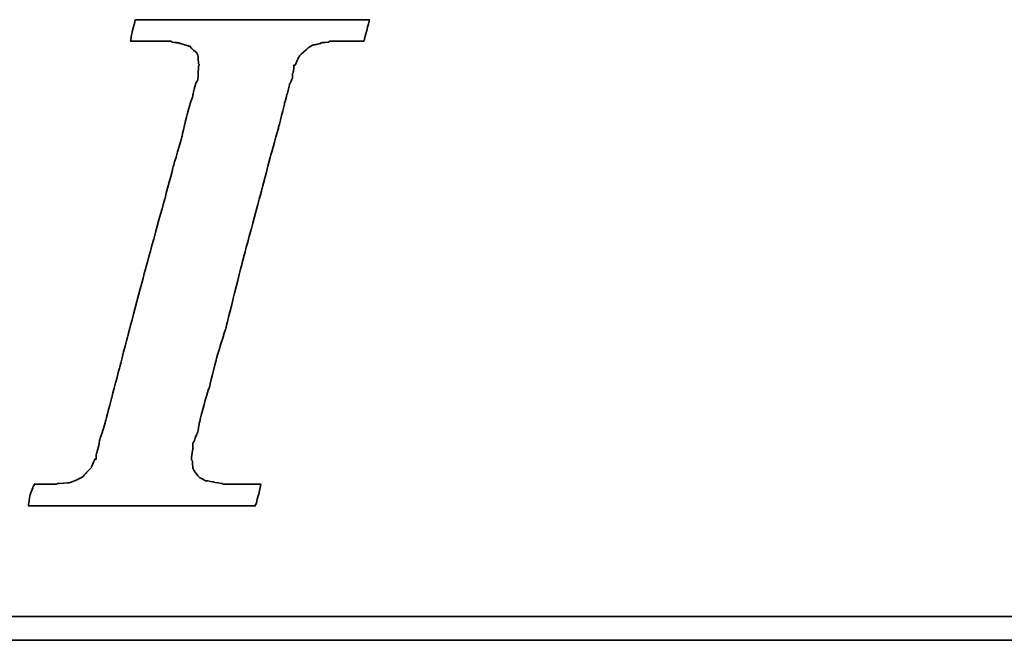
# Model space of a CAD drawing. Header units: millimetres. Extents: x 739 to 1274, y 165 to 336.
# Tile 31 of 50: x 1132.35 to 1141.14, y 218.49 to 224.04. Entities that reach past the tile are written whole.
import ezdxf

# ---------------------------------------------------------------- set-up
doc = ezdxf.new("R2010")
doc.units = ezdxf.units.MM
doc.header["$LTSCALE"] = 2
doc.layers.add('DIM', color=4, linetype='Continuous')
doc.layers.add('layer 1', color=7, linetype='Continuous')

# ---------------------------------------------------------------- blocks, each defined once
blk = doc.blocks.new('TBI MOTION logo(完整正式版)')
at = {"layer": 'layer 1', "color": 22, "lineweight": 35}
for points, knots in [([(-40.59125, -7.94375), (-40.59125, -7.94375), (-40.97375, -7.94375), (-40.97375, -7.94375), (-40.97375, -7.94375), (-40.97375, -7.94375), (-41.38125, -7.94375), (-41.38125, -7.94375), (-41.38125, -7.94375), (-41.38125, -7.94375), (-41.54875, -7.94375), (-41.54875, -7.94375), (-41.54875, -7.94375), (-41.54875, -7.94375), (-41.59875, -7.94375), (-41.59875, -7.94375), (-41.59875, -7.94375), (-41.59875, -7.94375), (-41.88375, -7.94375), (-41.88375, -7.94375), (-41.88375, -7.94375), (-41.88375, -7.94375), (-41.90875, -7.91875), (-41.90875, -7.91875), (-41.90875, -7.91875), (-41.90875, -7.91875), (-42.19875, -7.87125), (-42.19875, -7.87125), (-42.19875, -7.87125), (-42.19875, -7.87125), (-42.43875, -7.82375), (-42.43875, -7.82375), (-42.43875, -7.82375), (-42.43875, -7.82375), (-42.45875, -7.82375), (-42.45875, -7.82375), (-42.45875, -7.82375), (-42.45875, -7.82375), (-42.48625, -7.82375), (-42.48625, -7.82375), (-42.48625, -7.82375), (-42.48625, -7.82375), (-42.67625, -7.72375), (-42.67625, -7.72375), (-42.67625, -7.72375), (-42.67625, -7.72375), (-42.70125, -7.70375), (-42.70125, -7.70375), (-42.70125, -7.70375), (-42.70125, -7.70375), (-42.72375, -7.67875), (-42.72375, -7.67875), (-42.72375, -7.67875), (-42.72375, -7.67875), (-42.86875, -7.48875), (-42.86875, -7.48875), (-42.86875, -7.48875), (-42.86875, -7.48875), (-42.89375, -7.43875), (-42.89375, -7.43875), (-42.89375, -7.43875), (-42.89375, -7.43875), (-42.91875, -7.38875), (-42.91875, -7.38875), (-42.91875, -7.38875), (-42.91875, -7.38875), (-42.93875, -7.12875), (-42.93875, -7.12875), (-42.93875, -7.12875), (-42.93875, -7.12875), (-42.96375, -7.10375), (-42.96375, -7.10375), (-42.96375, -7.10375), (-42.96375, -7.10375), (-42.96375, -7.05375), (-42.96375, -7.05375), (-42.96375, -7.05375), (-42.96375, -7.05375), (-42.96375, -7.00875), (-42.96375, -7.00875), (-42.96375, -7.00875), (-42.96375, -7.00875), (-42.91875, -6.69625), (-42.91875, -6.69625), (-42.91875, -6.69625), (-42.91875, -6.69625), (-42.91875, -6.62375), (-42.91875, -6.62375), (-42.91875, -6.62375), (-42.91875, -6.62375), (-42.91875, -6.59625), (-42.91875, -6.59625), (-42.91875, -6.59625), (-42.91875, -6.59625), (-42.91875, -6.57375), (-42.91875, -6.57375), (-42.91875, -6.57375), (-42.91875, -6.57375), (-42.91875, -6.52875), (-42.91875, -6.52875), (-42.91875, -6.52875), (-42.91875, -6.52875), (-42.89375, -6.50375), (-42.89375, -6.50375), (-42.89375, -6.50375), (-42.89375, -6.50375), (-42.84375, -6.38375), (-42.84375, -6.38375), (-42.84375, -6.38375), (-42.84375, -6.38375), (-42.84375, -6.35875), (-42.84375, -6.35875), (-42.84375, -6.35875), (-42.84375, -6.35875), (-42.74625, -6.14375), (-42.74625, -6.14375), (-42.74625, -6.14375), (-42.74625, -6.14375), (-42.70125, -5.85375), (-42.70125, -5.85375), (-42.70125, -5.85375), (-42.70125, -5.85375), (-42.60375, -5.47125), (-42.60375, -5.47125), (-42.60375, -5.47125), (-42.60375, -5.47125), (-42.60375, -5.44875), (-42.60375, -5.44875), (-42.60375, -5.44875), (-42.60375, -5.44875), (-42.38875, -4.67875), (-42.38875, -4.67875), (-42.38875, -4.67875), (-42.38875, -4.67875), (-42.36375, -4.65375), (-42.36375, -4.65375), (-42.36375, -4.65375), (-42.36375, -4.65375), (-42.12375, -3.69625), (-42.12375, -3.69625), (-42.12375, -3.69625), (-42.12375, -3.69625), (-42.12375, -3.67374), (-42.12375, -3.67374), (-42.12375, -3.67374), (-42.12375, -3.67374), (-41.78875, -2.59374), (-41.78875, -2.59374), (-41.78875, -2.59374), (-41.78875, -2.59374), (-41.18875, -0.19375), (-41.18875, -0.19375), (-41.18875, -0.19375), (-41.18875, -0.19375), (-40.54375, 2.20624), (-40.54375, 2.20624), (-40.54375, 2.20624), (-40.54375, 2.20624), (-40.25375, 3.30875), (-40.25375, 3.30875), (-40.25375, 3.30875), (-40.25375, 3.30875), (-39.98875, 4.27125), (-39.98875, 4.27125), (-39.98875, 4.27125), (-39.98875, 4.27125), (-39.77375, 5.13125), (-39.77375, 5.13125), (-39.77375, 5.13125), (-39.77375, 5.13125), (-39.67875, 5.47125), (-39.67875, 5.47125), (-39.67875, 5.47125), (-39.67875, 5.47125), (-39.60375, 5.75625), (-39.60375, 5.75625), (-39.60375, 5.75625), (-39.60375, 5.75625), (-39.60375, 5.78125), (-39.60375, 5.78125), (-39.60375, 5.78125), (-39.60375, 5.78125), (-39.50875, 5.97125), (-39.50875, 5.97125), (-39.50875, 5.97125), (-39.50875, 5.97125), (-39.50875, 6.13875), (-39.50875, 6.13875), (-39.50875, 6.13875), (-39.50875, 6.13875), (-39.48625, 6.16625), (-39.48625, 6.16625), (-39.48625, 6.16625), (-39.48625, 6.16625), (-39.46125, 6.28625), (-39.46125, 6.28625), (-39.46125, 6.28625), (-39.46125, 6.28625), (-39.46125, 6.42625), (-39.46125, 6.42625), (-39.46125, 6.42625), (-39.46125, 6.42625), (-39.41375, 6.42625), (-39.41375, 6.42625), (-39.41375, 6.42625), (-39.41375, 6.42625), (-39.29375, 6.69125), (-39.29375, 6.69125), (-39.29375, 6.69125), (-39.29375, 6.69125), (-39.26875, 6.74125), (-39.26875, 6.74125), (-39.26875, 6.74125), (-39.26875, 6.74125), (-39.24375, 6.76625), (-39.24375, 6.76625), (-39.24375, 6.76625), (-39.24375, 6.76625), (-38.98375, 7.00624), (-38.98375, 7.00624), (-38.98375, 7.00624), (-38.98375, 7.00624), (-38.95625, 7.02624), (-38.95625, 7.02624), (-38.95625, 7.02624), (-38.95625, 7.02624), (-38.78875, 7.12624), (-38.78875, 7.12624), (-38.78875, 7.12624), (-38.78875, 7.12624), (-38.76375, 7.12624), (-38.76375, 7.12624), (-38.76375, 7.12624), (-38.76375, 7.12624), (-38.74375, 7.12624), (-38.74375, 7.12624), (-38.74375, 7.12624), (-38.74375, 7.12624), (-38.52875, 7.17125), (-38.52875, 7.17125), (-38.52875, 7.17125), (-38.52875, 7.17125), (-38.52875, 7.19624), (-38.52875, 7.19624), (-38.52875, 7.19624), (-38.52875, 7.19624), (-38.50375, 7.19624), (-38.50375, 7.19624), (-38.50375, 7.19624), (-38.50375, 7.19624), (-38.26125, 7.21875), (-38.26125, 7.21875), (-38.26125, 7.21875), (-38.26125, 7.21875), (-38.23875, 7.24624), (-38.23875, 7.24624), (-38.23875, 7.24624), (-38.23875, 7.24624), (-38.21625, 7.24624), (-38.21625, 7.24624), (-38.21625, 7.24624), (-38.21625, 7.24624), (-38.18875, 7.24624), (-38.18875, 7.24624), (-38.18875, 7.24624), (-38.18875, 7.24624), (-37.90375, 7.24624), (-37.90375, 7.24624), (-37.90375, 7.24624), (-37.90375, 7.24624), (-37.85375, 7.24624), (-37.85375, 7.24624), (-37.85375, 7.24624), (-37.85375, 7.24624), (-37.75875, 7.24624), (-37.75875, 7.24624), (-37.75875, 7.24624), (-37.75875, 7.24624), (-37.42375, 7.24624), (-37.42375, 7.24624), (-37.42375, 7.24624), (-37.42375, 7.24624), (-37.08875, 7.24624), (-37.08875, 7.24624), (-37.08875, 7.24624), (-37.08875, 7.24624), (-37.06375, 7.24624), (-37.06375, 7.24624), (-37.06375, 7.24624), (-37.06375, 7.24624), (-37.06375, 7.26624), (-37.06375, 7.26624), (-37.06375, 7.26624), (-37.06375, 7.26624), (-37.03875, 7.29125), (-37.03875, 7.29125), (-37.03875, 7.29125), (-37.03875, 7.29125), (-37.03875, 7.31625), (-37.03875, 7.31625), (-37.03875, 7.31625), (-37.03875, 7.31625), (-36.94125, 7.67625), (-36.94125, 7.67625), (-36.94125, 7.67625), (-36.94125, 7.67625), (-36.86875, 7.98625), (-36.86875, 7.98625), (-36.86875, 7.98625), (-36.86875, 7.98625), (-36.98875, 7.98625), (-36.98875, 7.98625), (-36.98875, 7.98625), (-36.98875, 7.98625), (-37.42375, 7.98625), (-37.42375, 7.98625), (-37.42375, 7.98625), (-37.42375, 7.98625), (-37.94875, 7.98625), (-37.94875, 7.98625), (-37.94875, 7.98625), (-37.94875, 7.98625), (-38.57375, 7.98625), (-38.57375, 7.98625), (-38.57375, 7.98625), (-38.57375, 7.98625), (-39.29375, 7.98625), (-39.29375, 7.98625), (-39.29375, 7.98625), (-39.29375, 7.98625), (-40.82875, 7.98625), (-40.82875, 7.98625), (-40.82875, 7.98625), (-40.82875, 7.98625), (-42.36375, 7.98625), (-42.36375, 7.98625), (-42.36375, 7.98625), (-42.36375, 7.98625), (-43.08375, 7.98625), (-43.08375, 7.98625), (-43.08375, 7.98625), (-43.08375, 7.98625), (-43.70875, 7.98625), (-43.70875, 7.98625), (-43.70875, 7.98625), (-43.70875, 7.98625), (-44.23375, 7.98625), (-44.23375, 7.98625), (-44.23375, 7.98625), (-44.23375, 7.98625), (-44.66875, 7.98625), (-44.66875, 7.98625), (-44.66875, 7.98625), (-44.66875, 7.98625), (-44.88375, 7.98625), (-44.88375, 7.98625), (-44.88375, 7.98625), (-44.88375, 7.98625), (-44.90875, 7.94125), (-44.90875, 7.94125), (-44.90875, 7.94125), (-44.90875, 7.94125), (-44.90875, 7.91625), (-44.90875, 7.91625), (-44.90875, 7.91625), (-44.90875, 7.91625), (-45.00375, 7.55625), (-45.00375, 7.55625), (-45.00375, 7.55625), (-45.00375, 7.55625), (-45.05375, 7.24624), (-45.05375, 7.24624), (-45.05375, 7.24624), (-45.05375, 7.24624), (-44.61875, 7.24624), (-44.61875, 7.24624), (-44.61875, 7.24624), (-44.61875, 7.24624), (-44.11375, 7.24624), (-44.11375, 7.24624), (-44.11375, 7.24624), (-44.11375, 7.24624), (-43.99375, 7.24624), (-43.99375, 7.24624), (-43.99375, 7.24624), (-43.99375, 7.24624), (-43.94625, 7.24624), (-43.94625, 7.24624), (-43.94625, 7.24624), (-43.94625, 7.24624), (-43.92374, 7.24624), (-43.92374, 7.24624), (-43.92374, 7.24624), (-43.92374, 7.24624), (-43.65875, 7.24624), (-43.65875, 7.24624), (-43.65875, 7.24624), (-43.65875, 7.24624), (-43.63875, 7.21875), (-43.63875, 7.21875), (-43.63875, 7.21875), (-43.63875, 7.21875), (-43.46875, 7.19624), (-43.46875, 7.19624), (-43.46875, 7.19624), (-43.46875, 7.19624), (-43.39875, 7.19624), (-43.39875, 7.19624), (-43.39875, 7.19624), (-43.39875, 7.19624), (-43.37125, 7.17125), (-43.37125, 7.17125), (-43.37125, 7.17125), (-43.37125, 7.17125), (-43.34875, 7.17125), (-43.34875, 7.17125), (-43.34875, 7.17125), (-43.34875, 7.17125), (-43.20375, 7.12624), (-43.20375, 7.12624), (-43.20375, 7.12624), (-43.20375, 7.12624), (-43.05875, 7.07624), (-43.05875, 7.07624), (-43.05875, 7.07624), (-43.05875, 7.07624), (-43.01375, 7.07624), (-43.01375, 7.07624), (-43.01375, 7.07624), (-43.01375, 7.07624), (-42.98875, 7.02624), (-42.98875, 7.02624), (-42.98875, 7.02624), (-42.98875, 7.02624), (-42.79875, 6.86125), (-42.79875, 6.86125), (-42.79875, 6.86125), (-42.79875, 6.86125), (-42.77375, 6.81125), (-42.77375, 6.81125), (-42.77375, 6.81125), (-42.77375, 6.81125), (-42.74625, 6.76625), (-42.74625, 6.76625), (-42.74625, 6.76625), (-42.74625, 6.76625), (-42.72375, 6.47625), (-42.72375, 6.47625), (-42.72375, 6.47625), (-42.72375, 6.47625), (-42.70125, 6.45124), (-42.70125, 6.45124), (-42.70125, 6.45124), (-42.70125, 6.45124), (-42.70125, 6.42625), (-42.70125, 6.42625), (-42.70125, 6.42625), (-42.70125, 6.42625), (-42.72375, 6.40625), (-42.72375, 6.40625), (-42.72375, 6.40625), (-42.72375, 6.40625), (-42.74625, 5.97125), (-42.74625, 5.97125), (-42.74625, 5.97125), (-42.74625, 5.97125), (-42.74625, 5.94625), (-42.74625, 5.94625), (-42.74625, 5.94625), (-42.74625, 5.94625), (-42.74625, 5.92625), (-42.74625, 5.92625), (-42.74625, 5.92625), (-42.74625, 5.92625), (-42.77375, 5.87625), (-42.77375, 5.87625), (-42.77375, 5.87625), (-42.77375, 5.87625), (-42.81875, 5.80625), (-42.81875, 5.80625), (-42.81875, 5.80625), (-42.81875, 5.80625), (-42.86875, 5.63625), (-42.86875, 5.63625), (-42.86875, 5.63625), (-42.86875, 5.63625), (-42.91875, 5.39625), (-42.91875, 5.39625), (-42.91875, 5.39625), (-42.91875, 5.39625), (-42.91875, 5.37124), (-42.91875, 5.37124), (-42.91875, 5.37124), (-42.91875, 5.37124), (-43.01375, 5.10874), (-43.01375, 5.10874), (-43.01375, 5.10874), (-43.01375, 5.10874), (-43.10875, 4.77124), (-43.10875, 4.77124), (-43.10875, 4.77124), (-43.10875, 4.77124), (-43.29875, 3.95625), (-43.29875, 3.95625), (-43.29875, 3.95625), (-43.29875, 3.95625), (-43.58875, 2.95125), (-43.58875, 2.95125), (-43.58875, 2.95125), (-43.58875, 2.95125), (-43.87375, 1.87125), (-43.87375, 1.87125), (-43.87375, 1.87125), (-43.87375, 1.87125), (-44.52625, -0.50374), (-44.52625, -0.50374), (-44.52625, -0.50374), (-44.52625, -0.50374), (-45.14875, -2.85375), (-45.14875, -2.85375), (-45.14875, -2.85375), (-45.14875, -2.85375), (-45.43375, -3.95875), (-45.43375, -3.95875), (-45.43375, -3.95875), (-45.43375, -3.95875), (-45.69875, -4.96875), (-45.69875, -4.96875), (-45.69875, -4.96875), (-45.69875, -4.96875), (-45.91375, -5.78375), (-45.91375, -5.78375), (-45.91375, -5.78375), (-45.91375, -5.78375), (-46.01375, -6.11875), (-46.01375, -6.11875), (-46.01375, -6.11875), (-46.01375, -6.11875), (-46.01375, -6.14375), (-46.01375, -6.14375), (-46.01375, -6.14375), (-46.01375, -6.14375), (-46.10875, -6.40875), (-46.10875, -6.40875), (-46.10875, -6.40875), (-46.10875, -6.40875), (-46.15375, -6.64875), (-46.15375, -6.64875), (-46.15375, -6.64875), (-46.15375, -6.64875), (-46.20375, -6.83875), (-46.20375, -6.83875), (-46.20375, -6.83875), (-46.20375, -6.83875), (-46.22875, -6.93375), (-46.22875, -6.93375), (-46.22875, -6.93375), (-46.22875, -6.93375), (-46.22875, -7.07875), (-46.22875, -7.07875), (-46.22875, -7.07875), (-46.22875, -7.07875), (-46.27375, -7.07875), (-46.27375, -7.07875), (-46.27375, -7.07875), (-46.27375, -7.07875), (-46.39375, -7.34375), (-46.39375, -7.34375), (-46.39375, -7.34375), (-46.39375, -7.34375), (-46.39375, -7.36875), (-46.39375, -7.36875), (-46.39375, -7.36875), (-46.39375, -7.36875), (-46.42125, -7.38875), (-46.42125, -7.38875), (-46.42125, -7.38875), (-46.42125, -7.38875), (-46.68375, -7.67875), (-46.68375, -7.67875), (-46.68375, -7.67875), (-46.68375, -7.67875), (-46.70875, -7.70375), (-46.70875, -7.70375), (-46.70875, -7.70375), (-46.70875, -7.70375), (-46.75375, -7.72375), (-46.75375, -7.72375), (-46.75375, -7.72375), (-46.75375, -7.72375), (-47.08875, -7.87125), (-47.08875, -7.87125), (-47.08875, -7.87125), (-47.08875, -7.87125), (-47.11625, -7.87125), (-47.11625, -7.87125), (-47.11625, -7.87125), (-47.11625, -7.87125), (-47.13875, -7.89375), (-47.13875, -7.89375), (-47.13875, -7.89375), (-47.13875, -7.89375), (-47.56875, -7.91875), (-47.56875, -7.91875), (-47.56875, -7.91875), (-47.56875, -7.91875), (-47.59625, -7.94375), (-47.59625, -7.94375), (-47.59625, -7.94375), (-47.59625, -7.94375), (-47.64375, -7.94375), (-47.64375, -7.94375), (-47.64375, -7.94375), (-47.64375, -7.94375), (-47.73625, -7.94375), (-47.73625, -7.94375), (-47.73625, -7.94375), (-47.73625, -7.94375), (-48.07375, -7.94375), (-48.07375, -7.94375), (-48.07375, -7.94375), (-48.07375, -7.94375), (-48.36125, -7.94375), (-48.36125, -7.94375), (-48.36125, -7.94375), (-48.36125, -7.94375), (-48.36125, -7.96625), (-48.36125, -7.96625), (-48.36125, -7.96625), (-48.36125, -7.96625), (-48.36125, -7.99125), (-48.36125, -7.99125), (-48.36125, -7.99125), (-48.36125, -7.99125), (-48.38875, -8.01375), (-48.38875, -8.01375), (-48.38875, -8.01375), (-48.38875, -8.01375), (-48.50875, -8.34875), (-48.50875, -8.34875), (-48.50875, -8.34875), (-48.50875, -8.34875), (-48.55375, -8.68625), (-48.55375, -8.68625), (-48.55375, -8.68625), (-48.55375, -8.68625), (-48.45875, -8.68625), (-48.45875, -8.68625), (-48.45875, -8.68625), (-48.45875, -8.68625), (-48.07375, -8.68625), (-48.07375, -8.68625), (-48.07375, -8.68625), (-48.07375, -8.68625), (-47.52375, -8.68625), (-47.52375, -8.68625), (-47.52375, -8.68625), (-47.52375, -8.68625), (-46.92375, -8.68625), (-46.92375, -8.68625), (-46.92375, -8.68625), (-46.92375, -8.68625), (-46.25375, -8.68625), (-46.25375, -8.68625), (-46.25375, -8.68625), (-46.25375, -8.68625), (-46.20375, -8.68625), (-46.20375, -8.68625), (-46.20375, -8.68625), (-46.20375, -8.68625), (-44.71375, -8.68625), (-44.71375, -8.68625), (-44.71375, -8.68625), (-44.71375, -8.68625), (-43.22875, -8.68625), (-43.22875, -8.68625), (-43.22875, -8.68625), (-43.22875, -8.68625), (-42.55875, -8.68625), (-42.55875, -8.68625), (-42.55875, -8.68625), (-42.55875, -8.68625), (-42.50875, -8.68625), (-42.50875, -8.68625), (-42.50875, -8.68625), (-42.50875, -8.68625), (-41.93375, -8.68625), (-41.93375, -8.68625), (-41.93375, -8.68625), (-41.93375, -8.68625), (-41.38125, -8.68625), (-41.38125, -8.68625), (-41.38125, -8.68625), (-41.38125, -8.68625), (-40.97375, -8.68625), (-40.97375, -8.68625), (-40.97375, -8.68625), (-40.97375, -8.68625), (-40.78125, -8.68625), (-40.78125, -8.68625), (-40.78125, -8.68625), (-40.78125, -8.68625), (-40.78125, -8.63875), (-40.78125, -8.63875), (-40.78125, -8.63875), (-40.78125, -8.63875), (-40.75875, -8.63875), (-40.75875, -8.63875), (-40.75875, -8.63875), (-40.75875, -8.63875), (-40.66375, -8.27875), (-40.66375, -8.27875), (-40.66375, -8.27875), (-40.66375, -8.27875), (-40.59125, -7.94375), (-40.59125, -7.94375)], [0, 0, 0, 0, 0.00558659, 0.00558659, 0.00558659, 0.0055866, 0.01117318, 0.01117318, 0.01117318, 0.01117319, 0.01675978, 0.01675978, 0.01675978, 0.01675979, 0.02234637, 0.02234637, 0.02234637, 0.02234638, 0.02793296, 0.02793296, 0.02793296, 0.02793297, 0.03351955, 0.03351955, 0.03351955, 0.03351956, 0.03910615, 0.03910615, 0.03910615, 0.03910616, 0.04469274, 0.04469274, 0.04469274, 0.04469275, 0.05027933, 0.05027933, 0.05027933, 0.05027934, 0.05586592, 0.05586592, 0.05586592, 0.05586593, 0.06145251, 0.06145251, 0.06145251, 0.06145252, 0.06703911, 0.06703911, 0.06703911, 0.06703912, 0.0726257, 0.0726257, 0.0726257, 0.07262571, 0.07821229, 0.07821229, 0.07821229, 0.0782123, 0.08379888, 0.08379888, 0.08379888, 0.08379889, 0.08938547, 0.08938547, 0.08938547, 0.08938548, 0.09497207, 0.09497207, 0.09497207, 0.09497208, 0.10055866, 0.10055866, 0.10055866, 0.10055867, 0.10614525, 0.10614525, 0.10614525, 0.10614526, 0.11173184, 0.11173184, 0.11173184, 0.11173185, 0.11731844, 0.11731844, 0.11731844, 0.11731845, 0.12290503, 0.12290503, 0.12290503, 0.12290504, 0.12849162, 0.12849162, 0.12849162, 0.12849163, 0.13407821, 0.13407821, 0.13407821, 0.13407822, 0.1396648, 0.1396648, 0.1396648, 0.13966481, 0.1452514, 0.1452514, 0.1452514, 0.14525141, 0.15083799, 0.15083799, 0.15083799, 0.150838, 0.15642458, 0.15642458, 0.15642458, 0.15642459, 0.16201117, 0.16201117, 0.16201117, 0.16201118, 0.16759777, 0.16759777, 0.16759777, 0.16759778, 0.17318436, 0.17318436, 0.17318436, 0.17318437, 0.17877095, 0.17877095, 0.17877095, 0.17877096, 0.18435754, 0.18435754, 0.18435754, 0.18435755, 0.18994413, 0.18994413, 0.18994413, 0.18994414, 0.19553073, 0.19553073, 0.19553073, 0.19553074, 0.20111732, 0.20111732, 0.20111732, 0.20111733, 0.20670391, 0.20670391, 0.20670391, 0.20670392, 0.2122905, 0.2122905, 0.2122905, 0.21229051, 0.21787709, 0.21787709, 0.21787709, 0.2178771, 0.22346369, 0.22346369, 0.22346369, 0.2234637, 0.22905028, 0.22905028, 0.22905028, 0.22905029, 0.23463687, 0.23463687, 0.23463687, 0.23463688, 0.24022346, 0.24022346, 0.24022346, 0.24022347, 0.24581006, 0.24581006, 0.24581006, 0.24581007, 0.25139665, 0.25139665, 0.25139665, 0.25139666, 0.25698324, 0.25698324, 0.25698324, 0.25698325, 0.26256983, 0.26256983, 0.26256983, 0.26256984, 0.26815642, 0.26815642, 0.26815642, 0.26815643, 0.27374302, 0.27374302, 0.27374302, 0.27374303, 0.27932961, 0.27932961, 0.27932961, 0.27932962, 0.2849162, 0.2849162, 0.2849162, 0.28491621, 0.29050279, 0.29050279, 0.29050279, 0.2905028, 0.29608939, 0.29608939, 0.29608939, 0.2960894, 0.30167598, 0.30167598, 0.30167598, 0.30167599, 0.30726257, 0.30726257, 0.30726257, 0.30726258, 0.31284916, 0.31284916, 0.31284916, 0.31284917, 0.31843575, 0.31843575, 0.31843575, 0.31843576, 0.32402235, 0.32402235, 0.32402235, 0.32402236, 0.32960894, 0.32960894, 0.32960894, 0.32960895, 0.33519553, 0.33519553, 0.33519553, 0.33519554, 0.34078212, 0.34078212, 0.34078212, 0.34078213, 0.34636872, 0.34636872, 0.34636872, 0.34636873, 0.35195531, 0.35195531, 0.35195531, 0.35195532, 0.3575419, 0.3575419, 0.3575419, 0.35754191, 0.36312849, 0.36312849, 0.36312849, 0.3631285, 0.36871508, 0.36871508, 0.36871508, 0.36871509, 0.37430168, 0.37430168, 0.37430168, 0.37430169, 0.37988827, 0.37988827, 0.37988827, 0.37988828, 0.38547486, 0.38547486, 0.38547486, 0.38547487, 0.39106145, 0.39106145, 0.39106145, 0.39106146, 0.39664804, 0.39664804, 0.39664804, 0.39664805, 0.40223464, 0.40223464, 0.40223464, 0.40223465, 0.40782123, 0.40782123, 0.40782123, 0.40782124, 0.41340782, 0.41340782, 0.41340782, 0.41340783, 0.41899441, 0.41899441, 0.41899441, 0.41899442, 0.42458101, 0.42458101, 0.42458101, 0.42458102, 0.4301676, 0.4301676, 0.4301676, 0.43016761, 0.43575419, 0.43575419, 0.43575419, 0.4357542, 0.44134078, 0.44134078, 0.44134078, 0.44134079, 0.44692737, 0.44692737, 0.44692737, 0.44692738, 0.45251397, 0.45251397, 0.45251397, 0.45251398, 0.45810056, 0.45810056, 0.45810056, 0.45810057, 0.46368715, 0.46368715, 0.46368715, 0.46368716, 0.46927374, 0.46927374, 0.46927374, 0.46927375, 0.47486034, 0.47486034, 0.47486034, 0.47486035, 0.48044693, 0.48044693, 0.48044693, 0.48044694, 0.48603352, 0.48603352, 0.48603352, 0.48603353, 0.49162011, 0.49162011, 0.49162011, 0.49162012, 0.4972067, 0.4972067, 0.4972067, 0.49720671, 0.5027933, 0.5027933, 0.5027933, 0.50279331, 0.50837989, 0.50837989, 0.50837989, 0.5083799, 0.51396648, 0.51396648, 0.51396648, 0.51396649, 0.51955307, 0.51955307, 0.51955307, 0.51955308, 0.52513966, 0.52513966, 0.52513966, 0.52513967, 0.53072626, 0.53072626, 0.53072626, 0.53072627, 0.53631285, 0.53631285, 0.53631285, 0.53631286, 0.54189944, 0.54189944, 0.54189944, 0.54189945, 0.54748603, 0.54748603, 0.54748603, 0.54748604, 0.55307263, 0.55307263, 0.55307263, 0.55307264, 0.55865922, 0.55865922, 0.55865922, 0.55865923, 0.56424581, 0.56424581, 0.56424581, 0.56424582, 0.5698324, 0.5698324, 0.5698324, 0.56983241, 0.57541899, 0.57541899, 0.57541899, 0.575419, 0.58100559, 0.58100559, 0.58100559, 0.5810056, 0.58659218, 0.58659218, 0.58659218, 0.58659219, 0.59217877, 0.59217877, 0.59217877, 0.59217878, 0.59776536, 0.59776536, 0.59776536, 0.59776537, 0.60335196, 0.60335196, 0.60335196, 0.60335197, 0.60893855, 0.60893855, 0.60893855, 0.60893856, 0.61452514, 0.61452514, 0.61452514, 0.61452515, 0.62011173, 0.62011173, 0.62011173, 0.62011174, 0.62569832, 0.62569832, 0.62569832, 0.62569833, 0.63128492, 0.63128492, 0.63128492, 0.63128493, 0.63687151, 0.63687151, 0.63687151, 0.63687152, 0.6424581, 0.6424581, 0.6424581, 0.64245811, 0.64804469, 0.64804469, 0.64804469, 0.6480447, 0.65363128, 0.65363128, 0.65363128, 0.65363129, 0.65921788, 0.65921788, 0.65921788, 0.65921789, 0.66480447, 0.66480447, 0.66480447, 0.66480448, 0.67039106, 0.67039106, 0.67039106, 0.67039107, 0.67597765, 0.67597765, 0.67597765, 0.67597766, 0.68156425, 0.68156425, 0.68156425, 0.68156426, 0.68715084, 0.68715084, 0.68715084, 0.68715085, 0.69273743, 0.69273743, 0.69273743, 0.69273744, 0.69832402, 0.69832402, 0.69832402, 0.69832403, 0.70391061, 0.70391061, 0.70391061, 0.70391062, 0.70949721, 0.70949721, 0.70949721, 0.70949722, 0.7150838, 0.7150838, 0.7150838, 0.71508381, 0.72067039, 0.72067039, 0.72067039, 0.7206704, 0.72625698, 0.72625698, 0.72625698, 0.72625699, 0.73184358, 0.73184358, 0.73184358, 0.73184359, 0.73743017, 0.73743017, 0.73743017, 0.73743018, 0.74301676, 0.74301676, 0.74301676, 0.74301677, 0.74860335, 0.74860335, 0.74860335, 0.74860336, 0.75418994, 0.75418994, 0.75418994, 0.75418995, 0.75977654, 0.75977654, 0.75977654, 0.75977655, 0.76536313, 0.76536313, 0.76536313, 0.76536314, 0.77094972, 0.77094972, 0.77094972, 0.77094973, 0.77653631, 0.77653631, 0.77653631, 0.77653632, 0.78212291, 0.78212291, 0.78212291, 0.78212292, 0.7877095, 0.7877095, 0.7877095, 0.78770951, 0.79329609, 0.79329609, 0.79329609, 0.7932961, 0.79888268, 0.79888268, 0.79888268, 0.79888269, 0.80446927, 0.80446927, 0.80446927, 0.80446928, 0.81005587, 0.81005587, 0.81005587, 0.81005588, 0.81564246, 0.81564246, 0.81564246, 0.81564247, 0.82122905, 0.82122905, 0.82122905, 0.82122906, 0.82681564, 0.82681564, 0.82681564, 0.82681565, 0.83240223, 0.83240223, 0.83240223, 0.83240224, 0.83798883, 0.83798883, 0.83798883, 0.83798884, 0.84357542, 0.84357542, 0.84357542, 0.84357543, 0.84916201, 0.84916201, 0.84916201, 0.84916202, 0.8547486, 0.8547486, 0.8547486, 0.85474861, 0.8603352, 0.8603352, 0.8603352, 0.86033521, 0.86592179, 0.86592179, 0.86592179, 0.8659218, 0.87150838, 0.87150838, 0.87150838, 0.87150839, 0.87709497, 0.87709497, 0.87709497, 0.87709498, 0.88268156, 0.88268156, 0.88268156, 0.88268157, 0.88826816, 0.88826816, 0.88826816, 0.88826817, 0.89385475, 0.89385475, 0.89385475, 0.89385476, 0.89944134, 0.89944134, 0.89944134, 0.89944135, 0.90502793, 0.90502793, 0.90502793, 0.90502794, 0.91061453, 0.91061453, 0.91061453, 0.91061454, 0.91620112, 0.91620112, 0.91620112, 0.91620113, 0.92178771, 0.92178771, 0.92178771, 0.92178772, 0.9273743, 0.9273743, 0.9273743, 0.92737431, 0.93296089, 0.93296089, 0.93296089, 0.9329609, 0.93854749, 0.93854749, 0.93854749, 0.9385475, 0.94413408, 0.94413408, 0.94413408, 0.94413409, 0.94972067, 0.94972067, 0.94972067, 0.94972068, 0.95530726, 0.95530726, 0.95530726, 0.95530727, 0.96089385, 0.96089385, 0.96089385, 0.96089386, 0.96648045, 0.96648045, 0.96648045, 0.96648046, 0.97206704, 0.97206704, 0.97206704, 0.97206705, 0.97765363, 0.97765363, 0.97765363, 0.97765364, 0.98324022, 0.98324022, 0.98324022, 0.98324023, 0.98882682, 0.98882682, 0.98882682, 0.98882683, 0.99441341, 0.99441341, 0.99441341, 0.99441342, 1, 1, 1, 1]), ([(75.90875, -9.47875), (75.90875, -9.47875), (75.90875, -12.28625), (75.90875, -12.28625), (75.90875, -12.28625), (75.90875, -12.28625), (75.90875, -12.47875), (75.90875, -12.47875), (75.90875, -12.47875), (75.90875, -12.47875), (75.71625, -12.47875), (75.71625, -12.47875), (75.71625, -12.47875), (75.71625, -12.47875), (-88.32875, -12.47875), (-88.32875, -12.47875), (-88.32875, -12.47875), (-88.32875, -12.47875), (-88.32875, -13.29375), (-88.32875, -13.29375), (-88.32875, -13.29375), (-88.32875, -13.29375), (82.89125, -13.29375), (82.89125, -13.29375), (82.89125, -13.29375), (82.89125, -13.29375), (75.90875, -9.47875), (75.90875, -9.47875)], [0, 0, 0, 0, 0.14285714, 0.14285714, 0.14285714, 0.14285715, 0.28571429, 0.28571429, 0.28571429, 0.2857143, 0.42857143, 0.42857143, 0.42857143, 0.42857144, 0.57142857, 0.57142857, 0.57142857, 0.57142858, 0.71428571, 0.71428571, 0.71428571, 0.71428572, 0.85714286, 0.85714286, 0.85714286, 0.85714287, 1, 1, 1, 1])]:
    blk.add_open_spline(points, degree=3, knots=knots, dxfattribs=at)

msp = doc.modelspace()

# ---------------------------------------------------------------- block references
at = {"layer": 'DIM', "color": 7, "xscale": 0.2606204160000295, "yscale": 0.2606204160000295, "zscale": 0.2606204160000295}
msp.add_blockref('TBI MOTION logo(完整正式版)', (1145.0796, 221.954), dxfattribs=at)

doc.saveas('drawing.dxf')
